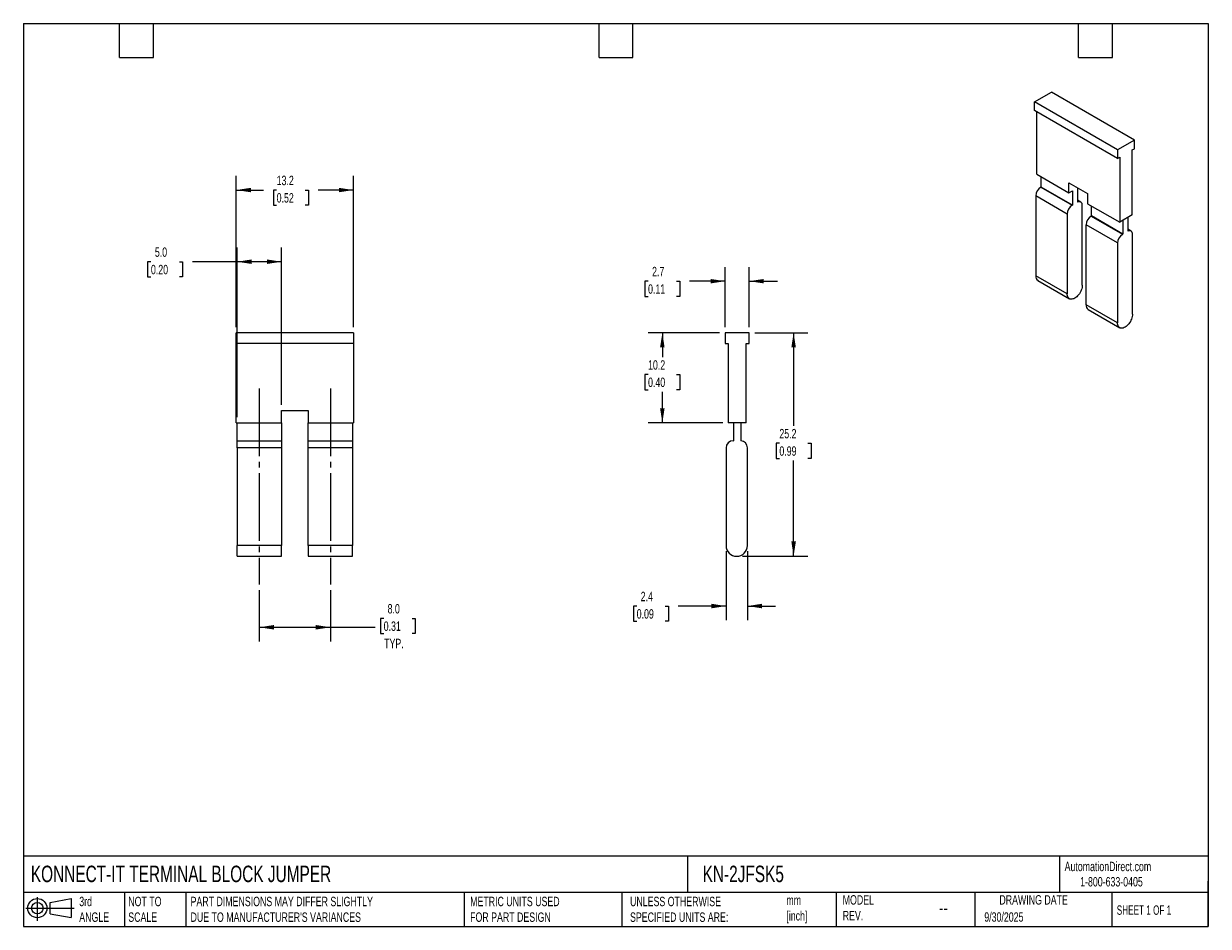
# Model space of a CAD drawing. Header units: millimetres. Extents: x 3 to 137, y 3 to 105.
import ezdxf

# ---------------------------------------------------------------- set-up
doc = ezdxf.new("R2010")
doc.units = ezdxf.units.MM
doc.header["$LTSCALE"] = 0.5
doc.linetypes.add('SLD-Center', pattern=[19.05, 15.24, -1.27, 1.27, -1.27])
doc.linetypes.add('SLD-Solid', pattern=[0])
doc.layers.add('CENTER', color=40, linetype='SLD-Center')
doc.layers.add('SLD-DEFPOINTS', color=7, linetype='Continuous')
doc.layers.add('DIMENSIONS', color=140, linetype='SLD-Solid', lineweight=25)
doc.layers.add('TEXT', color=140, linetype='SLD-Solid', lineweight=25)
doc.styles.add('SLDTEXTSTYLE0', font='TXT', dxfattribs={"width": 0.7})
doc.styles.add('SLDTEXTSTYLE1', font='TXT', dxfattribs={"width": 0.65})
doc.dimstyles.new('SLDDIMSTYLE0', dxfattribs={"dimtxt": 1.079004, "dimasz": 1.651, "dimexe": 0, "dimexo": 0.0625, "dimgap": 0.269751, "dimtad": 0, "dimtih": 1, "dimtoh": 1, "dimdec": 1, "dimrnd": 1e-09, "dimzin": 4, "dimdsep": 46, "dimtxsty": 'SLDTEXTSTYLE0', "dimsah": 1, "dimcen": 0.09, "dimadec": 0, "dimazin": 1, "dimtfac": 1, "dimtdec": 1, "dimtofl": 0, "dimtmove": 0, "dimatfit": 3, "dimfxl": 0, "dimfrac": 2, "dimtolj": 1, "dimtzin": 12, "dimarcsym": 0})
doc.dimstyles.new('SLDDIMSTYLE1', dxfattribs={"dimtxt": 1.079004, "dimasz": 1.651, "dimexe": 0, "dimexo": 0.0625, "dimgap": 0.269751, "dimtad": 0, "dimtih": 1, "dimtoh": 1, "dimdec": 1, "dimrnd": 1e-09, "dimzin": 12, "dimdsep": 46, "dimtxsty": 'SLDTEXTSTYLE0', "dimsah": 1, "dimcen": 0.09, "dimadec": 0, "dimazin": 3, "dimtfac": 1, "dimtdec": 1, "dimtofl": 0, "dimtmove": 0, "dimatfit": 3, "dimfxl": 0, "dimfrac": 2, "dimtolj": 1, "dimtzin": 12, "dimarcsym": 0})
doc.dimstyles.new('SLDDIMSTYLE2', dxfattribs={"dimtxt": 1.079004, "dimasz": 1.651, "dimexe": 0, "dimexo": 0.0625, "dimgap": 0.269751, "dimtad": 0, "dimtih": 1, "dimtoh": 1, "dimdec": 1, "dimrnd": 1e-09, "dimzin": 12, "dimdsep": 46, "dimtxsty": 'SLDTEXTSTYLE0', "dimsah": 1, "dimcen": 0.09, "dimadec": 0, "dimazin": 3, "dimtfac": 1, "dimtdec": 1, "dimtmove": 0, "dimatfit": 0, "dimfxl": 0, "dimfrac": 2, "dimtolj": 1, "dimtzin": 12, "dimarcsym": 0})

# ---------------------------------------------------------------- blocks, each defined once
blk = doc.blocks.new('Block11')
at = {"color": 7, "linetype": 'SLD-Solid', "lineweight": 18}
for p, q in [((0, 1.44), (5.44, 1.44)), ((1.29, 2.66), (1.29, 0)), ((2.74, 2.08), (5.09, 2.52)), ((2.74, 0.8), (2.74, 2.08)), ((5.09, 2.52), (5.09, 0.37)), ((2.74, 0.8), (5.09, 0.37))]:
    blk.add_line(p, q, dxfattribs=at)
for radius in [1.08, 0.643]:
    blk.add_circle((1.29, 1.44), radius, dxfattribs=at)
blk = doc.blocks.new('Block12')
at = {"layer": 'SLD-DEFPOINTS'}
blk.add_blockref('Block11', (0, 0), dxfattribs=at)
blk = doc.blocks.new('_D')
at = {"layer": 'DIMENSIONS'}
for p, q in [((29.7, 41.02), (29.7, 35.25)), ((37.7, 41.02), (37.7, 35.25)), ((43.7, 37.84), (43.33, 37.84)), ((43.33, 37.84), (43.33, 36.13)), ((46.9, 37.84), (47.26, 37.84)), ((47.26, 37.84), (47.26, 36.13)), ((29.7, 36.83), (37.7, 36.83)), ((37.7, 36.83), (42.73, 36.83)), ((43.33, 36.13), (43.7, 36.13)), ((47.26, 36.13), (46.9, 36.13))]:
    blk.add_line(p, q, dxfattribs=at)
for points in [[(29.7, 36.83), (31.35, 36.58), (31.35, 37.09)], [(37.7, 36.83), (36.05, 37.09), (36.05, 36.58)]]:
    blk.add_solid(points, dxfattribs=at)
at = {"layer": 'DIMENSIONS', "char_height": 1.058, "attachment_point": 1, "style": 'SLDTEXTSTYLE0'}
for s, insert in [('8.0', (44.14, 39.45)), ('0.31', (43.7, 37.49)), ('TYP.', (43.75, 35.54))]:
    blk.add_mtext(s, dxfattribs=dict(at, insert=insert))
blk = doc.blocks.new('_D_1')
at = {"layer": 'DIMENSIONS'}
for p, q in [((27.2, 60.47), (27.2, 79.57)), ((32.2, 61.87), (32.2, 79.57)), ((17.5, 77.98), (17.13, 77.98)), ((17.13, 77.98), (17.13, 76.27)), ((20.7, 77.98), (21.06, 77.98)), ((21.06, 77.98), (21.06, 76.27)), ((27.2, 77.98), (22.16, 77.98)), ((32.2, 77.98), (27.2, 77.98)), ((17.13, 76.27), (17.5, 76.27)), ((21.06, 76.27), (20.7, 76.27))]:
    blk.add_line(p, q, dxfattribs=at)
for points in [[(27.2, 77.98), (28.85, 77.73), (28.85, 78.24)], [(32.2, 77.98), (30.55, 78.24), (30.55, 77.73)]]:
    blk.add_solid(points, dxfattribs=at)
at = {"layer": 'DIMENSIONS', "char_height": 1.058, "attachment_point": 1, "style": 'SLDTEXTSTYLE0'}
for s, insert in [('5.0', (17.94, 79.59)), ('0.20', (17.5, 77.63))]:
    blk.add_mtext(s, dxfattribs=dict(at, insert=insert))
blk = doc.blocks.new('_D_2')
at = {"layer": 'DIMENSIONS'}
for p, q in [((27.1, 70.62), (27.1, 87.64)), ((40.3, 70.62), (40.3, 87.64)), ((27.1, 86.05), (30.18, 86.05)), ((31.65, 86.05), (31.28, 86.05)), ((31.28, 86.05), (31.28, 84.34)), ((34.85, 86.05), (35.22, 86.05)), ((35.22, 86.05), (35.22, 84.34)), ((40.3, 86.05), (36.31, 86.05)), ((31.28, 84.34), (31.65, 84.34)), ((35.22, 84.34), (34.85, 84.34))]:
    blk.add_line(p, q, dxfattribs=at)
for points in [[(27.1, 86.05), (28.75, 85.8), (28.75, 86.3)], [(40.3, 86.05), (38.65, 86.3), (38.65, 85.8)]]:
    blk.add_solid(points, dxfattribs=at)
at = {"layer": 'DIMENSIONS', "char_height": 1.058, "attachment_point": 1, "style": 'SLDTEXTSTYLE0'}
for s, insert in [('13.2', (31.65, 87.66)), ('0.52', (31.65, 85.7))]:
    blk.add_mtext(s, dxfattribs=dict(at, insert=insert))
blk = doc.blocks.new('_D_3')
at = {"layer": 'DIMENSIONS'}
for p, q in [((85.48, 69.98), (91.43, 69.98)), ((89.84, 69.98), (89.84, 59.51)), ((88.24, 57.56), (87.88, 57.56)), ((87.88, 57.56), (87.88, 55.84)), ((91.45, 57.56), (91.81, 57.56)), ((91.81, 57.56), (91.81, 55.84)), ((87.88, 55.84), (88.24, 55.84)), ((89.84, 44.83), (89.84, 55.6)), ((91.81, 55.84), (91.45, 55.84)), ((84.08, 44.83), (91.43, 44.83))]:
    blk.add_line(p, q, dxfattribs=at)
for points in [[(89.84, 69.98), (89.59, 68.33), (90.1, 68.33)], [(89.84, 44.83), (90.1, 46.49), (89.59, 46.49)]]:
    blk.add_solid(points, dxfattribs=at)
at = {"layer": 'DIMENSIONS', "char_height": 1.058, "attachment_point": 1, "style": 'SLDTEXTSTYLE0'}
for s, insert in [('25.2', (88.24, 59.16)), ('0.99', (88.24, 57.2))]:
    blk.add_mtext(s, dxfattribs=dict(at, insert=insert))
blk = doc.blocks.new('_D_4')
at = {"layer": 'DIMENSIONS'}
for p, q in [((82.24, 45.4), (82.24, 37.63)), ((84.64, 45.4), (84.64, 37.63)), ((72.18, 39.22), (71.82, 39.22)), ((71.82, 39.22), (71.82, 37.51)), ((75.38, 39.22), (75.75, 39.22)), ((75.75, 39.22), (75.75, 37.51)), ((82.24, 39.22), (76.85, 39.22)), ((84.64, 39.22), (87.82, 39.22)), ((71.82, 37.51), (72.18, 37.51)), ((75.75, 37.51), (75.38, 37.51))]:
    blk.add_line(p, q, dxfattribs=at)
for points in [[(82.24, 39.22), (80.59, 39.48), (80.59, 38.97)], [(84.64, 39.22), (86.29, 38.97), (86.29, 39.48)]]:
    blk.add_solid(points, dxfattribs=at)
at = {"layer": 'DIMENSIONS', "char_height": 1.058, "attachment_point": 1, "style": 'SLDTEXTSTYLE0'}
for s, insert in [('2.4', (72.63, 40.83)), ('0.09', (72.18, 38.87))]:
    blk.add_mtext(s, dxfattribs=dict(at, insert=insert))
blk = doc.blocks.new('_D_5')
at = {"layer": 'DIMENSIONS'}
for p, q in [((82.14, 70.62), (82.14, 77.38)), ((84.84, 70.62), (84.84, 77.38)), ((73.46, 75.79), (73.1, 75.79)), ((73.1, 75.79), (73.1, 74.07)), ((76.67, 75.79), (77.03, 75.79)), ((77.03, 75.79), (77.03, 74.07)), ((82.14, 75.79), (78.13, 75.79)), ((84.84, 75.79), (88.02, 75.79)), ((73.1, 74.07), (73.46, 74.07)), ((77.03, 74.07), (76.67, 74.07))]:
    blk.add_line(p, q, dxfattribs=at)
for points in [[(82.14, 75.79), (80.49, 76.04), (80.49, 75.54)], [(84.84, 75.79), (86.49, 75.54), (86.49, 76.04)]]:
    blk.add_solid(points, dxfattribs=at)
at = {"layer": 'DIMENSIONS', "char_height": 1.058, "attachment_point": 1, "style": 'SLDTEXTSTYLE0'}
for s, insert in [('2.7', (73.91, 77.4)), ('0.11', (73.46, 75.44))]:
    blk.add_mtext(s, dxfattribs=dict(at, insert=insert))
blk = doc.blocks.new('_D_6')
at = {"layer": 'DIMENSIONS'}
for p, q in [((81.51, 69.98), (73.48, 69.98)), ((75.07, 69.98), (75.07, 67.24)), ((73.46, 65.29), (73.1, 65.29)), ((73.1, 65.29), (73.1, 63.57)), ((76.67, 65.29), (77.03, 65.29)), ((77.03, 65.29), (77.03, 63.57)), ((73.1, 63.57), (73.46, 63.57)), ((75.07, 59.83), (75.07, 63.33)), ((77.03, 63.57), (76.67, 63.57)), ((81.86, 59.83), (73.48, 59.83))]:
    blk.add_line(p, q, dxfattribs=at)
for points in [[(75.07, 69.98), (74.81, 68.33), (75.32, 68.33)], [(75.07, 59.83), (75.32, 61.49), (74.81, 61.49)]]:
    blk.add_solid(points, dxfattribs=at)
at = {"layer": 'DIMENSIONS', "char_height": 1.058, "attachment_point": 1, "style": 'SLDTEXTSTYLE0'}
for s, insert in [('10.2', (73.46, 66.89)), ('0.40', (73.46, 64.94))]:
    blk.add_mtext(s, dxfattribs=dict(at, insert=insert))

msp = doc.modelspace()

# ---------------------------------------------------------------- linework, layer by layer
for p, q in [((116.96, 95.97), (118.87, 97.07)), ((128.21, 91.68), (118.87, 97.07)), ((126.3, 90.58), (116.96, 95.97)), ((116.96, 94.99), (116.96, 95.97)), ((126.3, 89.6), (116.96, 94.99)), ((117.21, 87.82), (117.21, 94.84)), ((128.21, 91.68), (126.3, 90.58)), ((127.96, 90.56), (128.21, 90.7)), ((128.21, 90.7), (128.21, 91.68)), ((126.3, 90.58), (126.3, 89.6)), ((126.3, 89.6), (126.55, 89.74)), ((126.55, 89.74), (126.55, 82.43)), ((127.96, 83.25), (127.96, 90.56)), ((117.21, 87.82), (120.82, 85.74)), ((117.71, 86.39), (117.71, 87.54)), ((120.82, 86.88), (122.94, 85.66)), ((120.82, 85.74), (120.82, 86.88)), ((120.64, 83.35), (117.11, 85.39)), ((117.11, 85.39), (117.11, 76.41)), ((117.71, 86.39), (117.67, 86.37)), ((117.67, 86.37), (121.21, 84.33)), ((121.24, 84.35), (117.71, 86.39)), ((120.82, 85.74), (121.24, 85.98)), ((121.24, 85.98), (121.24, 84.35)), ((121.81, 86.31), (121.81, 86.31)), ((121.81, 86.31), (121.81, 84.68)), ((122.94, 85.66), (122.94, 84.51)), ((121.21, 84.33), (121.24, 84.35)), ((122.17, 84.7), (121.81, 84.91)), ((122.34, 75.35), (122.34, 84.33)), ((122.94, 84.51), (126.55, 82.43)), ((123.36, 83.13), (123.36, 84.27)), ((120.64, 83.35), (120.64, 74.37)), ((123.36, 83.13), (123.33, 83.11)), ((123.33, 83.11), (126.86, 81.07)), ((126.9, 81.09), (123.36, 83.13)), ((127.96, 83.25), (126.55, 82.43)), ((127.46, 82.96), (127.46, 81.41)), ((126.3, 80.09), (122.76, 82.13)), ((122.76, 73.14), (122.76, 82.13)), ((126.9, 82.64), (126.9, 81.09)), ((127.83, 81.43), (127.46, 81.64)), ((126.3, 80.09), (126.3, 71.1)), ((126.86, 81.07), (126.9, 81.09)), ((127.99, 72.08), (127.99, 81.07)), ((120.64, 74.37), (117.11, 76.41)), ((117.35, 75.86), (120.89, 73.82)), ((126.3, 71.1), (122.76, 73.14)), ((123.01, 72.6), (126.55, 70.55)), ((27.1, 68.78), (27.1, 69.98)), ((40.3, 69.98), (27.1, 69.98)), ((40.3, 69.98), (40.3, 68.78)), ((82.14, 69.98), (82.14, 68.78)), ((84.84, 69.98), (82.14, 69.98)), ((84.84, 68.78), (84.84, 69.98)), ((40.3, 68.78), (27.1, 68.78)), ((27.1, 59.83), (27.1, 68.78)), ((40.3, 68.78), (40.3, 59.83)), ((82.14, 68.78), (82.49, 68.78)), ((82.49, 68.78), (82.49, 59.83)), ((84.49, 68.78), (84.84, 68.78)), ((84.49, 59.83), (84.49, 68.78)), ((32.2, 61.23), (35.2, 61.23)), ((32.2, 59.83), (32.2, 61.23)), ((35.2, 61.23), (35.2, 59.83)), ((27.1, 59.83), (32.2, 59.83)), ((27.2, 57.83), (27.2, 59.83)), ((32.2, 59.83), (32.2, 57.83)), ((35.2, 59.83), (40.3, 59.83)), ((35.2, 57.83), (35.2, 59.83)), ((40.2, 59.83), (40.2, 57.83)), ((84.49, 59.83), (82.49, 59.83)), ((83.09, 59.83), (83.09, 57.83)), ((83.89, 59.83), (83.89, 57.83)), ((27.2, 57.03), (27.2, 57.83)), ((27.2, 57.83), (32.2, 57.83)), ((32.2, 57.83), (32.2, 57.03)), ((35.2, 57.83), (40.2, 57.83)), ((35.2, 57.03), (35.2, 57.83)), ((40.2, 57.83), (40.2, 57.03)), ((83.04, 57.83), (83.09, 57.83)), ((32.2, 57.03), (27.2, 57.03)), ((27.2, 57.03), (27.2, 46.03)), ((32.2, 57.03), (32.2, 46.03)), ((40.2, 57.03), (35.2, 57.03)), ((35.2, 46.03), (35.2, 57.03)), ((40.2, 57.03), (40.2, 46.03)), ((82.24, 57.03), (82.24, 46.03)), ((84.64, 46.03), (84.64, 57.03)), ((27.2, 44.83), (27.2, 46.03)), ((32.2, 46.03), (27.2, 46.03)), ((32.2, 44.83), (32.2, 46.03)), ((40.2, 46.03), (35.2, 46.03)), ((35.2, 46.03), (35.2, 44.83)), ((40.2, 44.83), (40.2, 46.03)), ((27.2, 44.83), (32.2, 44.83)), ((35.2, 44.83), (40.2, 44.83))]:
    msp.add_line(p, q)
at = {"flags": 128}
for points in [[(122.34, 75.35), (122.33, 75.22), (122.31, 75.08), (122.27, 74.94), (122.22, 74.79), (122.16, 74.65), (122.09, 74.51), (122.01, 74.38), (121.91, 74.26), (121.81, 74.14), (121.71, 74.04), (121.6, 73.95), (121.49, 73.88), (121.38, 73.82), (121.27, 73.79), (121.16, 73.77), (121.07, 73.77), (120.97, 73.78), (120.89, 73.82), (120.82, 73.87), (120.75, 73.94), (120.71, 74.03), (120.67, 74.13), (120.65, 74.25), (120.64, 74.37)], [(127.99, 72.08), (127.99, 71.95), (127.97, 71.81), (127.93, 71.67), (127.88, 71.53), (127.82, 71.39), (127.75, 71.25), (127.66, 71.11), (127.57, 70.99), (127.47, 70.88), (127.37, 70.77), (127.26, 70.69), (127.15, 70.61), (127.04, 70.56), (126.93, 70.52), (126.82, 70.5), (126.72, 70.5), (126.63, 70.52), (126.55, 70.55), (126.47, 70.61), (126.41, 70.68), (126.36, 70.77), (126.33, 70.87), (126.3, 70.98), (126.3, 71.1)]]:
    msp.add_lwpolyline(points, dxfattribs=at)
for centre, radius, start, end in [((118.32, 85.34), 1.22, 122.3869, 177.6131), ((121.86, 83.3), 1.22, 122.3869, 177.6131), ((122, 84.39), 0.345, 350.4385, 123.3488), ((121.05, 84.68), 0.755, 359.9031, 360), ((123.98, 82.08), 1.22, 122.3869, 177.6131), ((127.65, 81.12), 0.345, 350.4385, 123.3488), ((126.71, 81.41), 0.755, 359.9031, 360), ((127.52, 80.03), 1.22, 122.3869, 177.6131), ((117.71, 76.35), 0.606, 174.5293, 234.1585), ((123.33, 73.07), 0.573, 172.6245, 236.0633), ((83.04, 57.03), 0.8, 90, 180), ((83.09, 57.83), 0.8, 359.888, 0), ((83.84, 57.03), 0.8, 0, 86.4168), ((83.44, 46.03), 1.2, 180, 0)]:
    msp.add_arc(centre, radius, start, end)
at = {"layer": 'CENTER'}
for p, q in [((29.7, 63.71), (29.7, 41.66)), ((37.7, 63.71), (37.7, 41.66))]:
    msp.add_line(p, q, dxfattribs=at)
at = {"layer": 'TEXT'}
for p, q in [((3.17, 104.78), (136.52, 104.78)), ((3.17, 104.78), (3.17, 3.17)), ((13.97, 100.97), (13.97, 104.78)), ((17.78, 100.97), (17.78, 104.78)), ((67.94, 100.97), (67.94, 104.78)), ((71.75, 100.97), (71.75, 104.78)), ((121.92, 100.97), (121.92, 104.78)), ((125.73, 100.97), (125.73, 104.78)), ((136.52, 104.78), (136.52, 3.17)), ((13.97, 100.97), (17.78, 100.97)), ((67.94, 100.97), (71.75, 100.97)), ((121.92, 100.97), (125.73, 100.97)), ((136.52, 11.06), (3.17, 11.06)), ((77.88, 11.06), (77.88, 6.98)), ((119.79, 11.06), (119.79, 6.98)), ((136.52, 3.17), (136.52, 8.26)), ((136.52, 6.98), (3.17, 6.98)), ((14.52, 6.98), (14.52, 3.17)), ((21.42, 6.98), (21.42, 3.17)), ((52.74, 6.98), (52.74, 3.17)), ((70.5, 6.98), (70.5, 3.17)), ((94.65, 6.98), (94.65, 3.17)), ((110.23, 6.98), (110.23, 3.17)), ((125.67, 6.98), (125.67, 3.17)), ((3.17, 3.17), (136.52, 3.17))]:
    msp.add_line(p, q, dxfattribs=at)

# ---------------------------------------------------------------- block references
at = {"layer": 'SLD-DEFPOINTS'}
msp.add_blockref('Block12', (3.42, 3.78), dxfattribs=at)

# ---------------------------------------------------------------- texts
at = {"layer": 'TEXT'}
for s, insert, char_height, attachment_point, style in [('KONNECT-IT TERMINAL BLOCK JUMPER', (3.98, 10), 1.8521, 1, 'SLDTEXTSTYLE0'), ('KN-2JFSK5', (79.6, 10), 1.852, 1, 'SLDTEXTSTYLE0'), ('AutomationDirect.com', (120.35, 10.44), 1.0583, 1, 'SLDTEXTSTYLE0'), ('1-800-633-0405', (122.1, 8.72), 1.0583, 1, 'SLDTEXTSTYLE0'), ('MODEL ^JREV.', (95.37, 6.68), 1.0583, 1, 'SLDTEXTSTYLE0'), ('DRAWING DATE', (116.86, 6.68), 1.0583, 2, 'SLDTEXTSTYLE0'), ('3rd^JANGLE', (9.43, 6.5), 1.058, 1, 'SLDTEXTSTYLE0'), ('NOT TO^JSCALE', (14.95, 6.5), 1.0583, 1, 'SLDTEXTSTYLE0'), ("PART DIMENSIONS MAY DIFFER SLIGHTLY ^JDUE TO MANUFACTURER'S VARIANCES", (21.96, 6.5), 1.0583, 1, 'SLDTEXTSTYLE0'), ('METRIC UNITS USED ^JFOR PART DESIGN', (53.43, 6.5), 1.0583, 1, 'SLDTEXTSTYLE0'), ('UNLESS OTHERWISE ^JSPECIFIED UNITS ARE:', (71.43, 6.5), 1.0583, 1, 'SLDTEXTSTYLE0'), ('mm^J[inch]', (89.03, 6.65), 1.058, 1, 'SLDTEXTSTYLE0'), ('SHEET 1 OF 1', (126.22, 5.53), 1.0583, 1, 'SLDTEXTSTYLE1'), ('--', (106.21, 6.06), 1.587, 1, 'SLDTEXTSTYLE0'), ('9/30/2025', (111.31, 4.75), 1.058, 1, 'SLDTEXTSTYLE0')]:
    msp.add_mtext(s, dxfattribs=dict(at, insert=insert, char_height=char_height, attachment_point=attachment_point, style=style))

# ---------------------------------------------------------------- dimensions: what is measured, and where the dimension line sits
at = {"layer": 'DIMENSIONS'}
for base, p1, p2, dimstyle, picture, middle in [((27.1, 86.05), (40.3, 69.98), (27.1, 69.98), 'SLDDIMSTYLE1', '_D_2', (33.25, 86.05)), ((32.2, 77.98), (27.2, 59.83), (32.2, 61.23), 'SLDDIMSTYLE0', '_D_1', (19.1, 77.98)), ((82.14, 75.79), (84.84, 69.98), (82.14, 69.98), 'SLDDIMSTYLE2', '_D_5', (75.07, 75.79)), ((82.24, 39.22), (84.64, 46.03), (82.24, 46.03), 'SLDDIMSTYLE2', '_D_4', (73.78, 39.22))]:
    dim = msp.add_linear_dim(base=base, p1=p1, p2=p2, dimstyle=dimstyle, dxfattribs=at)
    dim.commit()
    dim.dimension.update_dxf_attribs({"geometry": picture, "text_midpoint": middle, "dimtype": 160})
for base, p1, p2, picture, middle in [((75.06586315, 59.83452153), (82.14364861, 69.98452153), (82.49364861, 59.83452153), '_D_6', (75.06586315, 65.28571854)), ((89.84364861, 44.83452153), (84.84364861, 69.98452153), (83.44364861, 44.83452153), '_D_3', (89.84364861, 57.55538083))]:
    dim = msp.add_linear_dim(base=base, p1=p1, p2=p2, angle=90, dimstyle='SLDDIMSTYLE1', dxfattribs=at)
    dim.commit()
    dim.dimension.update_dxf_attribs({"geometry": picture, "text_midpoint": middle, "dimtype": 160})
dim = msp.add_linear_dim(base=(37.7, 36.83), p1=(29.7, 41.66), p2=(37.7, 41.66), text='<>\\PTYP.', dimstyle='SLDDIMSTYLE0', dxfattribs=at)
dim.commit()
dim.dimension.update_dxf_attribs({"geometry": '_D', "text_midpoint": (45.3, 36.83), "dimtype": 160})

doc.saveas('drawing.dxf')
